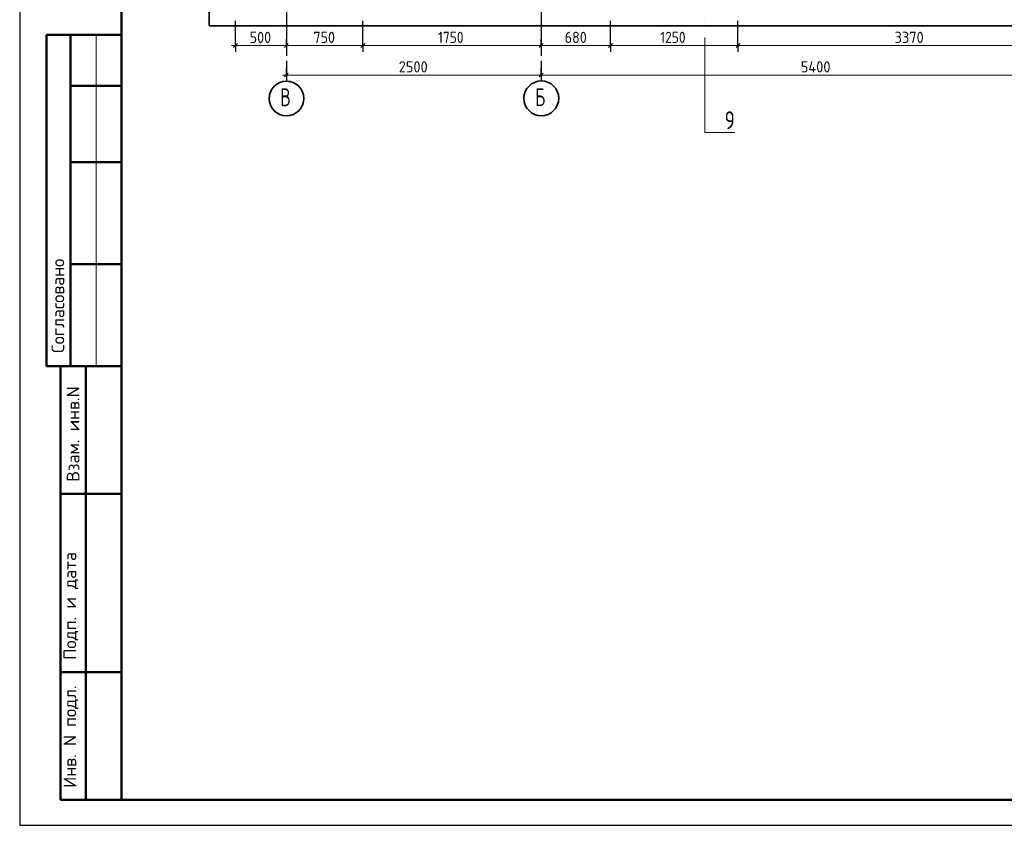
# Model space of a CAD drawing. Header units: millimetres. Extents: x 0 to 50400, y 0 to 35640.
# Tile 1 of 13: x 0 to 23183, y 0 to 18953. Entities that reach past the tile are written whole.
import ezdxf

# ---------------------------------------------------------------- set-up
doc = ezdxf.new("R2010")
doc.units = ezdxf.units.MM
doc.linetypes.add('______5', pattern=[1320, 960, -120, 120, -120])
doc.linetypes.add('______9', pattern=[120, 0, -120])
doc.layers.add('Standard', color=7, linetype='Continuous', lineweight=25)
doc.layers.add('Сечения символ', color=7, linetype='Continuous', lineweight=25)
doc.layers.add('Оси', color=7, linetype='______5', true_color=0x656565)
doc.styles.add('ISOCPEUR', font='txt')

msp = doc.modelspace()

# ---------------------------------------------------------------- linework, layer by layer
at = {"layer": 'Standard', "color": 7, "linetype": 'Continuous', "lineweight": 25, "transparency": 33554687}
for p, q in [((2400, 35040), (2400, 1270)), ((5035, 18301), (5125, 18391)), ((6235, 18301), (6325, 18391)), ((8035, 18301), (8125, 18391)), ((12235, 18301), (12325, 18391)), ((13867, 18301), (13957, 18391)), ((16867, 18301), (16957, 18391)), ((6235, 17607), (6325, 17697)), ((12235, 17607), (12325, 17697))]:
    msp.add_line(p, q, dxfattribs=at)
at = {"layer": 'Standard', "color": 7, "linetype": 'Continuous', "lineweight": -3, "transparency": 33554687}
for p, q in [((5080, 18346), (5080, 18929)), ((5080, 18346), (5080, 18496)), ((5080, 18346), (5080, 18196)), ((6280, 18346), (6280, 18496)), ((6280, 18346), (6280, 18357)), ((6280, 18346), (6280, 18196)), ((8080, 18346), (8080, 18496)), ((8080, 18346), (8080, 18196)), ((12280, 18346), (12280, 18496)), ((12280, 18346), (12280, 18196)), ((12280, 18346), (12280, 18346)), ((13912, 18346), (13912, 18496)), ((13912, 18346), (13912, 18196)), ((16912, 18346), (16912, 18496)), ((16912, 18346), (16912, 18196)), ((6280, 17652), (6280, 17802)), ((6280, 17652), (6280, 17502)), ((12280, 17652), (12280, 17802)), ((12280, 17652), (12280, 17502))]:
    msp.add_line(p, q, dxfattribs=at)
at = {"layer": 'Standard', "color": 7, "linetype": 'Continuous', "lineweight": 50, "transparency": 33554687}
for p, q in [((7, 18600), (0, 18600)), ((2400, 18600), (632, 18600)), ((632, 18600), (632, 10800)), ((632, 18600), (632, 10800)), ((1200, 18600), (1200, 10800)), ((2400, 17400), (1200, 17400)), ((2400, 15600), (1200, 15600)), ((2400, 13200), (1200, 13200)), ((0, 10800), (7, 10800)), ((632, 10800), (2400, 10800)), ((960, 600), (960, 10800)), ((960, 600), (960, 10800)), ((1560, 600), (1560, 10800)), ((960, 7800), (2400, 7800)), ((960, 3600), (2400, 3600)), ((2400, 600), (960, 600))]:
    msp.add_line(p, q, dxfattribs=at)
at = {"layer": 'Standard', "color": 7, "linetype": 'Continuous', "lineweight": 13, "transparency": 33554687}
for p, q in [((1800, 18600), (1800, 10800)), ((5080, 18346), (4990, 18346)), ((5080, 18346), (6280, 18346)), ((6280, 18346), (8080, 18346)), ((8080, 18346), (12280, 18346)), ((12280, 18346), (13912, 18346)), ((13912, 18346), (16912, 18346)), ((16912, 18346), (25000, 18346)), ((6280, 17652), (6190, 17652)), ((6280, 17652), (12280, 17652)), ((12280, 17652), (25240, 17652))]:
    msp.add_line(p, q, dxfattribs=at)
at = {"layer": 'Standard', "color": 7, "linetype": 'Continuous', "lineweight": 25, "transparency": 33554687}
msp.add_lwpolyline([(0, 0), (50400, 0), (50400, 35640), (0, 35640), (0, 0)], close=True, dxfattribs=at)
at = {"layer": 'Standard', "color": 7, "linetype": 'Continuous', "lineweight": 13, "transparency": 33554687}
msp.add_lwpolyline([(50400, 35640), (0, 35640), (0, 0), (50400, 0), (50400, 35640)], dxfattribs=at)
at = {"layer": 'Standard', "color": 7, "linetype": 'Continuous', "lineweight": 50, "transparency": 33554687}
msp.add_lwpolyline([(2400, 35040), (49800, 35040), (49800, 600), (2400, 600), (2400, 35040)], close=True, dxfattribs=at)
at = {"layer": 'Standard', "color": 254, "linetype": 'Continuous', "lineweight": 35, "true_color": 0xc4c4ff, "transparency": 33554687}
msp.add_lwpolyline([(4459, 18810), (29990, 18810), (29990, 31425), (4459, 31425), (4459, 18810)], dxfattribs=at)
at = {"layer": 'Standard', "color": 7, "linetype": 'Continuous', "lineweight": -3, "transparency": 33554687}
for points in [[(8080, 18346), (8080, 18366), (8080, 18366), (8080, 18366), (8080, 18366), (8080, 18366), (8080, 18366), (8080, 18366), (8080, 18366), (8080, 18366), (8080, 18366), (8080, 18929)], [(13912, 18346), (13912, 18366), (13912, 18366), (13912, 18366), (13912, 18366), (13912, 18366), (13912, 18366), (13912, 18929)], [(16912, 18346), (16912, 18366), (16912, 18366), (16912, 18366), (16912, 18366), (16912, 18929)]]:
    msp.add_lwpolyline(points, dxfattribs=at)
at = {"layer": 'Оси', "color": 8, "linetype": '______5', "lineweight": -3, "transparency": 33554687}
for p, q in [((6280, 31185), (6280, 17520)), ((12280, 31185), (12280, 17520))]:
    msp.add_line(p, q, dxfattribs=at)
at = {"layer": 'Оси', "color": 7, "linetype": 'Continuous', "lineweight": 35, "transparency": 33554687}
for centre in [(6282, 17101), (12282, 17103)]:
    msp.add_circle(centre, 409, dxfattribs=at)
at = {"layer": 'Сечения символ', "color": 7, "linetype": '______9', "lineweight": 13, "transparency": 33554687}
msp.add_line((16129, 30782), (16129, 18536), dxfattribs=at)
at = {"layer": 'Сечения символ', "color": 7, "linetype": 'Continuous', "lineweight": 13, "transparency": 33554687}
msp.add_lwpolyline([(16129, 18536), (16129, 16296), (16837, 16296)], dxfattribs=at)

# ---------------------------------------------------------------- texts
at = {"layer": 'Standard', "color": 7, "linetype": 'Continuous', "lineweight": 25, "transparency": 33554687, "char_height": 264, "attachment_point": 7, "style": 'ISOCPEUR'}
for s, insert, width in [('\\W0.91;500', (5416, 18406), 674.39), ('\\W0.91;750', (6916, 18406), 674.38), ('\\W0.87;1750', (9850, 18406), 800.28), ('\\W0.91;680', (12832, 18406), 674.39), ('\\W0.87;1250', (15082, 18406), 800.28), ('\\W0.93;3370', (20600, 18406), 861.71), ('\\W0.93;2500', (8924, 17712), 861.71), ('\\W0.93;5400', (18391, 17712), 888.46)]:
    msp.add_mtext(s, dxfattribs=dict(at, insert=insert, width=width))
at = {"layer": 'Standard', "color": 7, "linetype": 'Continuous', "lineweight": 50, "transparency": 33554687, "char_height": 300, "attachment_point": 7, "rotation": 90, "style": 'ISOCPEUR'}
for s, insert, width in [('\\A1;{\\fISOCPEUR|i0|b0;\\H300.000000;\\W1.000000;\\C7;Согласовано}\\P', (1050, 11114), 2486.25), ('\\A1;{\\fISOCPEUR|i0|b0;\\H300.000000;\\W1.000000;\\C7;Взам. инв.N}\\P', (1408, 8083), 2290.92), ('\\A1;{\\fISOCPEUR|i0|b0;\\H300.000000;\\W1.000000;\\C7;Подп. и дата}\\P', (1379, 3891), 2636.47), ('\\A1;{\\fISOCPEUR|i0|b0;\\H300.000000;\\W1.000000;\\C7;Инв. N подл.}\\P', (1379, 881), 2426.15)]:
    msp.add_mtext(s, dxfattribs=dict(at, insert=insert, width=width))
at = {"layer": 'Оси', "color": 7, "linetype": 'Continuous', "lineweight": 35, "transparency": 33554687, "char_height": 420, "width": 440.78, "attachment_point": 7, "style": 'ISOCPEUR'}
for s, insert in [('\\W0.70;В', (6135, 16919)), ('\\W0.70;Б', (12135, 16920))]:
    msp.add_mtext(s, dxfattribs=dict(at, insert=insert))
at = {"layer": 'Сечения символ', "color": 7, "linetype": 'Continuous', "lineweight": 35, "transparency": 33554687, "insert": (16597, 16378), "char_height": 420, "width": 456.97, "attachment_point": 7, "style": 'ISOCPEUR'}
msp.add_mtext('\\W0.78;9', dxfattribs=at)

doc.saveas('drawing.dxf')
